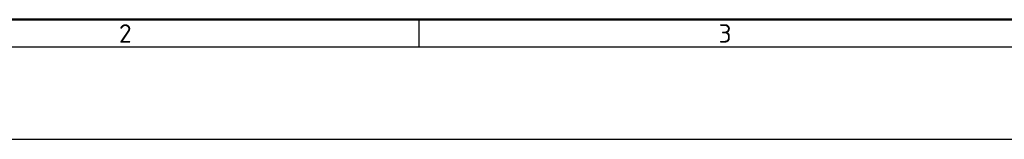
# Model space of a CAD drawing. Header units: millimetres. Extents: x 0 to 4200, y 0 to 2970.
# Tile 2 of 19: x 1067 to 2135, y 0 to 130. Entities that reach past the tile are written whole.
import ezdxf

# ---------------------------------------------------------------- set-up
doc = ezdxf.new("R2010")
doc.units = ezdxf.units.MM
doc.header["$LTSCALE"] = 10
doc.layers.add('AM_BOR', color=7, linetype='Continuous', lineweight=50)
doc.styles.add('Note', font='isocpeur.ttf')

# ---------------------------------------------------------------- blocks, each defined once
blk = doc.blocks.new('MT_ISO_A3')
at = {"layer": 'AM_BOR', "lineweight": 50}
blk.add_line((407, 13), (23, 13), dxfattribs=at)
at = {"layer": 'AM_BOR', "lineweight": 25}
for p, q in [((150, 13), (150, 10)), ((410, 10), (20, 10))]:
    blk.add_line(p, q, dxfattribs=at)
at = {"layer": 'Defpoints', "lineweight": 25}
blk.add_line((420, 0), (0, 0), dxfattribs=at)
at = {"layer": 'AM_BOR', "lineweight": 25, "char_height": 2, "attachment_point": 4, "style": 'Note'}
for s, insert in [('\\fISOCPEUR|b0|i0;\\H2.0000;2', (117.5, 11.5)), ('\\fISOCPEUR|b0|i0;\\H2.0000;3', (182.5, 11.5))]:
    blk.add_mtext(s, dxfattribs=dict(at, insert=insert))

msp = doc.modelspace()

# ---------------------------------------------------------------- block references
at = {"lineweight": 0, "xscale": 10, "yscale": 10, "zscale": 10}
msp.add_blockref('MT_ISO_A3', (0, 0), dxfattribs=at)

doc.saveas('drawing.dxf')
